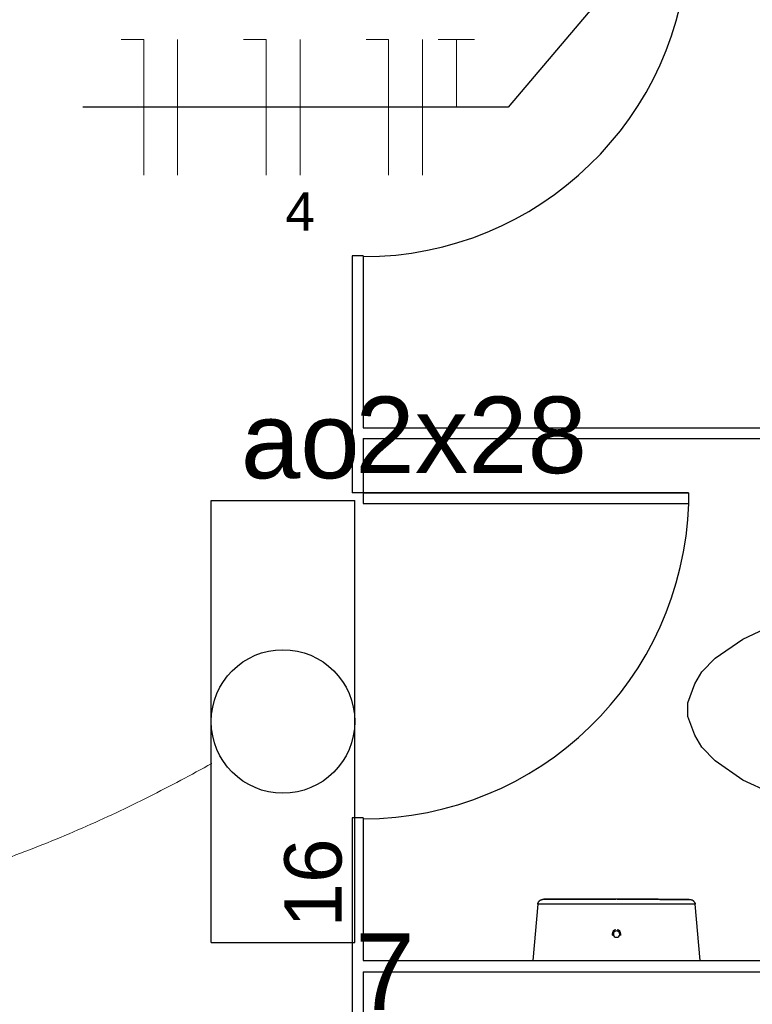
# Model space of a CAD drawing. Header units: millimetres. Extents: x 7 to 269, y 1 to 169.
# Tile 53 of 115: x 79.57 to 80.92, y 28.65 to 30.46. Entities that reach past the tile are written whole.
import ezdxf

# ---------------------------------------------------------------- set-up
doc = ezdxf.new("R2010")
doc.units = ezdxf.units.MM
doc.header["$MEASUREMENT"] = 0
for name, color, linetype, lineweight in [('Eletroduto - Marco Polo', 6, 'Continuous', 9), ('Fiação - Marco Polo', 3, 'Continuous', 9), ('Layout - Marco Polo', 252, 'Continuous', 25), ('Linha de Chamada - Marco Polo', 1, 'Continuous', 25), ('Luminárias - Marco Polo', 5, 'Continuous', 25), ('Textos - Marco Polo', 143, 'Continuous', 25)]:
    doc.layers.add(name, color=color, linetype=linetype, lineweight=lineweight)
doc.styles.add('Arial', font='arial.ttf')

msp = doc.modelspace()

# ---------------------------------------------------------------- linework, layer by layer
at = {"layer": 'Eletroduto - Marco Polo', "linetype": 'Continuous'}
msp.add_spline([(77.075, 29.1164), (77.2217, 29.063), (77.3639, 29.0146), (77.5017, 28.9711), (77.6351, 28.9324), (77.7644, 28.8982), (77.8894, 28.8685), (78.0105, 28.8431), (78.1277, 28.8217), (78.241, 28.8044), (78.3507, 28.7909), (78.4567, 28.7811), (78.5592, 28.7747), (78.6584, 28.7718), (78.7542, 28.7721), (78.8469, 28.7754), (78.9364, 28.7817), (79.023, 28.7907), (79.1067, 28.8024), (79.1876, 28.8165), (79.2659, 28.8329), (79.3416, 28.8515), (79.4148, 28.8721), (79.4857, 28.8945), (79.5543, 28.9187), (79.6207, 28.9444), (79.6851, 28.9715), (79.7476, 28.9998), (79.8082, 29.0293), (79.8671, 29.0597), (79.9243, 29.0908)], degree=3, dxfattribs=at)
at = {"layer": 'Fiação - Marco Polo'}
for p, q in [((79.757, 30.4267), (79.7987, 30.4267)), ((79.7987, 30.1767), (79.7987, 30.4267)), ((79.8612, 30.1767), (79.8612, 30.4267)), ((79.9832, 30.4267), (80.0249, 30.4267)), ((80.0249, 30.1767), (80.0249, 30.4267)), ((80.0874, 30.1767), (80.0874, 30.4267)), ((80.2093, 30.4267), (80.251, 30.4267)), ((80.251, 30.1767), (80.251, 30.4267)), ((80.3135, 30.1767), (80.3135, 30.4267)), ((80.3426, 30.4267), (80.4093, 30.4267)), ((80.376, 30.3017), (80.376, 30.4267))]:
    msp.add_line(p, q, dxfattribs=at)
at = {"layer": 'Layout - Marco Polo'}
for p, q in [((80.1839, 30.0278), (80.1839, 29.5903)), ((80.2039, 30.0278), (80.1839, 30.0278)), ((80.2039, 30.0278), (80.2039, 29.7103)), ((80.2039, 29.7103), (81.6133, 29.7103)), ((80.2039, 29.6903), (80.2039, 29.5903)), ((80.2039, 29.6903), (81.6133, 29.6903)), ((80.2039, 29.5903), (80.1839, 29.5903)), ((80.8049, 29.5903), (80.1839, 29.5903)), ((80.2039, 29.5903), (80.8049, 29.5903)), ((80.2039, 29.5903), (80.2039, 29.5703)), ((80.8049, 29.5903), (80.8049, 29.5703)), ((80.8049, 29.5903), (80.8049, 29.5703)), ((80.2039, 29.5703), (80.8049, 29.5703)), ((80.2039, 29.5703), (80.8049, 29.5703)), ((80.9053, 29.3203), (80.9564, 29.3443)), ((80.8543, 29.2853), (80.9053, 29.3203)), ((80.8294, 29.2598), (80.8543, 29.2853)), ((80.8163, 29.2378), (80.8294, 29.2598)), ((80.8038, 29.2028), (80.8163, 29.2378)), ((80.8038, 29.1773), (80.8038, 29.2028)), ((80.8163, 29.1428), (80.8038, 29.1773)), ((80.8294, 29.1208), (80.8163, 29.1428)), ((80.8543, 29.0953), (80.8294, 29.1208)), ((80.9053, 29.0598), (80.8543, 29.0953)), ((80.9564, 29.0363), (80.9053, 29.0598)), ((80.1839, 28.9903), (80.1839, 28.6068)), ((80.2039, 28.9903), (80.1839, 28.9903)), ((80.2039, 28.9903), (80.2039, 28.7268)), ((80.5263, 28.8313), (80.5173, 28.7268)), ((80.6719, 28.8313), (80.5279, 28.8313)), ((80.8158, 28.8308), (80.6719, 28.8313)), ((80.8263, 28.7268), (80.8174, 28.8308)), ((80.2039, 28.7268), (81.6133, 28.7268)), ((80.5189, 28.7268), (80.6719, 28.7268)), ((80.6719, 28.7268), (80.8063, 28.7268)), ((80.2039, 28.7063), (80.2039, 28.6068)), ((80.2039, 28.7063), (81.6133, 28.7063))]:
    msp.add_line(p, q, dxfattribs=at)
for points in [[(80.5263, 28.8313), (80.5263, 28.8318), (80.5268, 28.8318), (80.5268, 28.8323), (80.5268, 28.8328), (80.5273, 28.8333), (80.5273, 28.8338), (80.5273, 28.8343), (80.5279, 28.8343), (80.5279, 28.8348), (80.5279, 28.8353), (80.5284, 28.8358), (80.5284, 28.8358), (80.5289, 28.8363), (80.5293, 28.8368), (80.5293, 28.8368), (80.5298, 28.8373), (80.5298, 28.8378), (80.5303, 28.8378), (80.5309, 28.8383), (80.5314, 28.8383), (80.5314, 28.8388), (80.5318, 28.8388), (80.5323, 28.8393), (80.5328, 28.8393), (80.5328, 28.8393), (80.5333, 28.8393), (80.5339, 28.8398), (80.5344, 28.8398), (80.5349, 28.8398), (80.5353, 28.8398), (80.5353, 28.8403), (80.5358, 28.8403), (80.5363, 28.8403), (80.5369, 28.8403), (80.5374, 28.8403)], [(80.6719, 28.8403), (80.6663, 28.8403), (80.6608, 28.8403), (80.6559, 28.8403), (80.6504, 28.8403), (80.6448, 28.8403), (80.6398, 28.8403), (80.6349, 28.8403), (80.6294, 28.8403), (80.6243, 28.8403), (80.6193, 28.8403), (80.6144, 28.8403), (80.6098, 28.8403), (80.6048, 28.8403), (80.6003, 28.8403), (80.5958, 28.8403), (80.5914, 28.8403), (80.5874, 28.8403), (80.5833, 28.8403), (80.5794, 28.8403), (80.5754, 28.8403), (80.5718, 28.8403), (80.5683, 28.8403), (80.5649, 28.8403), (80.5614, 28.8403), (80.5589, 28.8403), (80.5558, 28.8403), (80.5533, 28.8403), (80.5508, 28.8403), (80.5483, 28.8403), (80.5463, 28.8403), (80.5443, 28.8403), (80.5429, 28.8403), (80.5413, 28.8403), (80.5404, 28.8403), (80.5393, 28.8403), (80.5383, 28.8403), (80.5378, 28.8403), (80.5374, 28.8403), (80.5374, 28.8403), (80.5374, 28.8403)], [(80.5374, 28.8403), (80.5374, 28.8403), (80.5378, 28.8403), (80.5383, 28.8403), (80.5388, 28.8403), (80.5399, 28.8403), (80.5413, 28.8403), (80.5423, 28.8403), (80.5438, 28.8403), (80.5459, 28.8403), (80.5478, 28.8403), (80.5498, 28.8403), (80.5523, 28.8403), (80.5549, 28.8403), (80.5579, 28.8403), (80.5609, 28.8403), (80.5639, 28.8403), (80.5674, 28.8403), (80.5709, 28.8403), (80.5743, 28.8403), (80.5778, 28.8403), (80.5819, 28.8403), (80.5858, 28.8403), (80.5904, 28.8403), (80.5948, 28.8403), (80.5994, 28.8403), (80.6038, 28.8403), (80.6084, 28.8403), (80.6133, 28.8403), (80.6179, 28.8403), (80.6228, 28.8403), (80.6278, 28.8403), (80.6334, 28.8403), (80.6384, 28.8403), (80.6439, 28.8403), (80.6488, 28.8403), (80.6543, 28.8403), (80.6594, 28.8403), (80.6649, 28.8403), (80.6703, 28.8403)], [(80.8063, 28.8398), (80.8063, 28.8398), (80.8058, 28.8398), (80.8054, 28.8398), (80.8043, 28.8398), (80.8038, 28.8398), (80.8023, 28.8398), (80.8013, 28.8398), (80.7994, 28.8398), (80.7978, 28.8398), (80.7959, 28.8398), (80.7934, 28.8398), (80.7913, 28.8398), (80.7883, 28.8398), (80.7858, 28.8398), (80.7828, 28.8398), (80.7798, 28.8398), (80.7763, 28.8398), (80.7729, 28.8398), (80.7694, 28.8398), (80.7653, 28.8398), (80.7618, 28.8398), (80.7574, 28.8398), (80.7533, 28.8398), (80.7489, 28.8403), (80.7443, 28.8403), (80.7398, 28.8403), (80.7353, 28.8403), (80.7304, 28.8403), (80.7253, 28.8403), (80.7203, 28.8403), (80.7154, 28.8403), (80.7104, 28.8403), (80.7053, 28.8403), (80.6998, 28.8403), (80.6949, 28.8403), (80.6893, 28.8403), (80.6839, 28.8403), (80.6788, 28.8403), (80.6733, 28.8403), (80.6719, 28.8403)], [(80.6728, 28.8403), (80.6773, 28.8403), (80.6823, 28.8403), (80.6878, 28.8403), (80.6933, 28.8403), (80.6984, 28.8403), (80.7039, 28.8403), (80.7088, 28.8403), (80.7143, 28.8403), (80.7193, 28.8403), (80.7244, 28.8403), (80.7293, 28.8403), (80.7338, 28.8403), (80.7388, 28.8403), (80.7433, 28.8403), (80.7478, 28.8403), (80.7518, 28.8398), (80.7563, 28.8398), (80.7604, 28.8398), (80.7643, 28.8398), (80.7683, 28.8398), (80.7719, 28.8398), (80.7754, 28.8398), (80.7789, 28.8398), (80.7818, 28.8398), (80.7849, 28.8398), (80.7878, 28.8398), (80.7904, 28.8398), (80.7929, 28.8398), (80.7953, 28.8398), (80.7973, 28.8398), (80.7989, 28.8398), (80.8008, 28.8398), (80.8023, 28.8398), (80.8033, 28.8398), (80.8043, 28.8398), (80.8054, 28.8398), (80.8058, 28.8398), (80.8063, 28.8398), (80.8063, 28.8398), (80.8063, 28.8398)], [(80.8063, 28.8398), (80.8068, 28.8398), (80.8073, 28.8398), (80.8079, 28.8398), (80.8083, 28.8398), (80.8083, 28.8398), (80.8089, 28.8398), (80.8093, 28.8398), (80.8098, 28.8393), (80.8103, 28.8393), (80.8103, 28.8393), (80.8109, 28.8388), (80.8114, 28.8388), (80.8118, 28.8388), (80.8123, 28.8383), (80.8123, 28.8383), (80.8128, 28.8378), (80.8133, 28.8378), (80.8139, 28.8373), (80.8139, 28.8368), (80.8143, 28.8368), (80.8143, 28.8363), (80.8149, 28.8358), (80.8149, 28.8358), (80.8153, 28.8353), (80.8153, 28.8348), (80.8158, 28.8348), (80.8158, 28.8343), (80.8163, 28.8338), (80.8163, 28.8333), (80.8163, 28.8328), (80.8169, 28.8328), (80.8169, 28.8323), (80.8169, 28.8318), (80.8169, 28.8313), (80.8174, 28.8308)]]:
    msp.add_lwpolyline(points, dxfattribs=at)
for centre, radius, start, end in [((80.2039, 30.6278), 0.6017, 270, 358.095), ((80.2039, 29.5903), 0.6017, 270, 358.095), ((80.6719, 28.7758), 0.00813, 97.8463, 179.949), ((80.6719, 28.7758), 0.00813, 359.949, 82.0524), ((80.6719, 28.7758), 0.00813, 179.949, 199.896), ((80.6719, 28.7758), 0.0059, 359.949, 179.949), ((80.6719, 28.7758), 0.0059, 179.949, 359.949), ((80.6719, 28.7758), 0.00813, 340.003, 359.949)]:
    msp.add_arc(centre, radius, start, end, dxfattribs=at)
at = {"layer": 'Linha de Chamada - Marco Polo'}
for p, q in [((81.1045, 31.0502), (80.4718, 30.3017)), ((80.4718, 30.3017), (79.6861, 30.3017))]:
    msp.add_line(p, q, dxfattribs=at)
at = {"layer": 'Luminárias - Marco Polo'}
for p, q in [((79.9233, 28.7602), (79.9233, 29.5762)), ((79.9233, 29.5762), (80.1883, 29.5762)), ((80.1883, 28.7602), (80.1883, 29.5762)), ((79.9233, 28.7602), (80.1883, 28.7602))]:
    msp.add_line(p, q, dxfattribs=at)
msp.add_circle((80.0558, 29.1682), 0.1325, dxfattribs=at)

# ---------------------------------------------------------------- texts
at = {"layer": 'Fiação - Marco Polo', "insert": (80.0875, 30.0742), "char_height": 0.0706, "width": 0.08472, "attachment_point": 8, "line_spacing_factor": 0.798, "style": 'Arial'}
msp.add_mtext('4', dxfattribs=at)
at = {"layer": 'Luminárias - Marco Polo', "insert": (80.1656, 28.7879), "char_height": 0.1059, "width": 0.25416, "attachment_point": 7, "rotation": 90.0002, "line_spacing_factor": 0.798, "style": 'Arial'}
msp.add_mtext('16', dxfattribs=at)
at = {"layer": 'Textos - Marco Polo', "char_height": 0.1412, "attachment_point": 7, "line_spacing_factor": 0.798, "style": 'Arial'}
for s, insert, width in [('2x28', (80.1895, 29.6245), 0.67776), ('ao', (79.978, 29.615), 0.33888), ('7', (80.1895, 28.636), 0.16944)]:
    msp.add_mtext(s, dxfattribs=dict(at, insert=insert, width=width))

doc.saveas('drawing.dxf')
